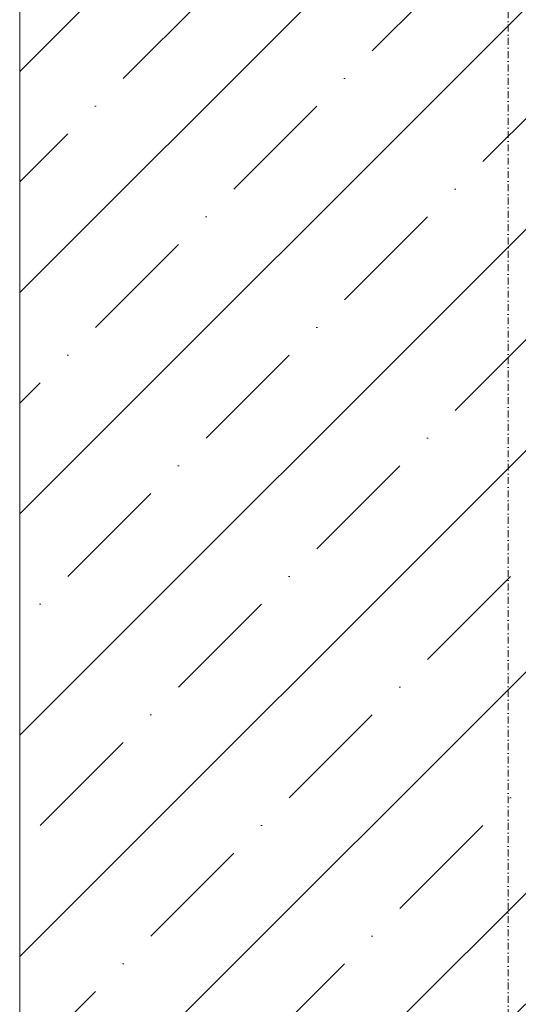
# Model space of a CAD drawing. Header units: millimetres. Extents: x 119219 to 750800, y -8933 to 168688.
# Tile 18 of 115: x 526049 to 526304, y -4023 to -3520. Entities that reach past the tile are written whole.
import ezdxf

# ---------------------------------------------------------------- set-up
doc = ezdxf.new("R2010")
doc.units = ezdxf.units.MM
doc.header["$MEASUREMENT"] = 0
doc.linetypes.add('Штрихпунктирная', pattern=[6.702778, 3.527778, -1.763889, 0, -1.411111])
doc.layers.add('0_Ном._пера__1', color=7, linetype='Continuous', lineweight=0)
doc.layers.add('АР-Стены_внешние_.АР_Ном._пера__1', color=7, linetype='Continuous', lineweight=0)

msp = doc.modelspace()

# ---------------------------------------------------------------- hatches: boundary and pattern name
at = {"layer": '0_Ном._пера__1', "linetype": 'Continuous', "lineweight": 0}
h = msp.add_hatch(dxfattribs=at)
h.set_pattern_fill('Железобетон__project__ув_3A', style=0, pattern_type=2)
h.set_pattern_definition([(45, (0, 0), (-56.568542, 56.568542), []), (45, (-28.284, 28.284), (-56.568542, 56.568542), [60, -20, 0, -20])])
h.paths.add_polyline_path([(526048.761, -4749.998), (526048.761, 349.992), (526348.761, 349.992), (526348.761, -4749.998)])

# ---------------------------------------------------------------- linework, layer by layer
at = {"layer": '0_Ном._пера__1', "color": 7, "linetype": 'Штрихпунктирная', "lineweight": 0}
msp.add_line((526298.331, -3011.85), (526298.331, -7532.74), dxfattribs=at)
at = {"layer": '0_Ном._пера__1', "color": 7, "linetype": 'Continuous', "lineweight": 0, "flags": 128}
msp.add_lwpolyline([(526048.761, -4749.998), (526048.761, 349.992), (526348.761, 349.992), (526348.761, -4749.998)], close=True, dxfattribs=at)
at = {"layer": 'АР-Стены_внешние_.АР_Ном._пера__1', "color": 7, "linetype": 'Continuous', "lineweight": 5}
msp.add_line((526048.761, 98.755), (526048.761, -4599.998), dxfattribs=at)

doc.saveas('drawing.dxf')
